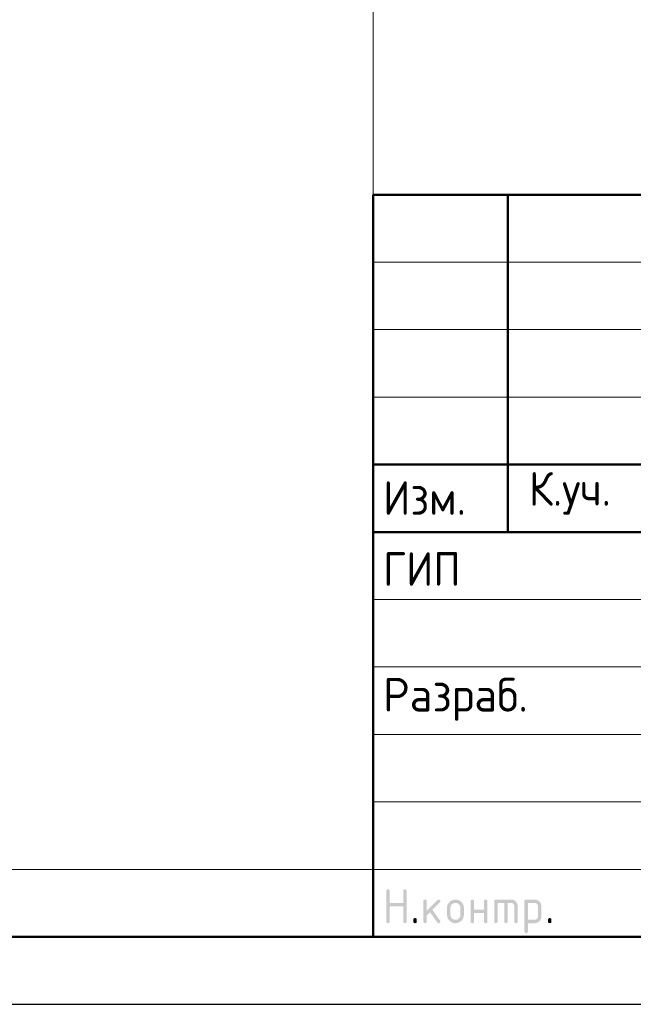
# Model space of a CAD drawing. Header units: millimetres. Extents: x 0 to 42000, y -59 to 29700.
# Tile 6 of 17: x 20379 to 24931, y 0 to 7297. Entities that reach past the tile are written whole.
import ezdxf

# ---------------------------------------------------------------- set-up
doc = ezdxf.new("R2010")
doc.units = ezdxf.units.MM
doc.layers.add('Standard', color=7, linetype='Continuous', lineweight=25)
doc.styles.add('ISOCPEUR', font='txt')

msp = doc.modelspace()

# ---------------------------------------------------------------- hatches: boundary and pattern name
at = {"layer": 'Standard', "linetype": 'Continuous', "lineweight": 25, "transparency": 33554687}
for points in [[(23099.1, 613.8), (23099.1, 838.8), (23099.1, 840.4), (23099.3, 841.7), (23099.5, 843.1), (23099.9, 844.3), (23100.3, 845.4), (23100.8, 846.4), (23101.4, 847.4), (23102.2, 848.2), (23103, 848.9), (23104, 849.5), (23104.9, 850.1), (23106.1, 850.5), (23107.3, 850.9), (23108.7, 851.1), (23110, 851.3), (23111.6, 851.3), (23113.2, 851.3), (23114.5, 851.1), (23115.9, 850.9), (23117.1, 850.5), (23118.3, 850.1), (23119.2, 849.5), (23120.2, 848.9), (23121, 848.2), (23121.8, 847.4), (23122.4, 846.4), (23123, 845.4), (23123.3, 844.3), (23123.7, 843.1), (23123.9, 841.7), (23124.1, 840.4), (23124.1, 838.8), (23124.1, 751.3), (23223.9, 751.3), (23223.9, 838.8), (23223.9, 840.4), (23224, 841.7), (23224.2, 843.1), (23224.6, 844.3), (23225, 845.4), (23225.6, 846.4), (23226.2, 847.4), (23227, 848.2), (23227.8, 848.9), (23228.7, 849.5), (23229.7, 850.1), (23230.9, 850.5), (23232.1, 850.9), (23233.4, 851.1), (23234.8, 851.3), (23236.4, 851.3), (23237.9, 851.3), (23239.3, 851.1), (23240.7, 850.9), (23241.9, 850.5), (23243, 850.1), (23244, 849.5), (23245, 848.9), (23245.8, 848.2), (23246.6, 847.4), (23247.1, 846.4), (23247.7, 845.4), (23248.1, 844.3), (23248.5, 843.1), (23248.7, 841.7), (23248.9, 840.4), (23248.9, 838.8), (23248.9, 613.8), (23248.9, 612.2), (23248.7, 610.9), (23248.5, 609.5), (23248.1, 608.3), (23247.7, 607.1), (23247.1, 606.2), (23246.6, 605.2), (23245.8, 604.4), (23245, 603.6), (23244, 603), (23243, 602.5), (23241.9, 602.1), (23240.7, 601.7), (23239.3, 601.5), (23237.9, 601.3), (23236.4, 601.3), (23234.8, 601.3), (23233.4, 601.5), (23232.1, 601.7), (23230.9, 602.1), (23229.7, 602.5), (23228.7, 603), (23227.8, 603.6), (23227, 604.4), (23226.2, 605.2), (23225.6, 606.2), (23225, 607.1), (23224.6, 608.3), (23224.2, 609.5), (23224, 610.9), (23223.9, 612.2), (23223.9, 613.8), (23223.9, 726.3), (23124.1, 726.3), (23124.1, 613.8), (23124.1, 612.2), (23123.9, 610.9), (23123.7, 609.5), (23123.3, 608.3), (23123, 607.1), (23122.4, 606.2), (23121.8, 605.2), (23121, 604.4), (23120.2, 603.6), (23119.2, 603), (23118.3, 602.5), (23117.1, 602.1), (23115.9, 601.7), (23114.5, 601.5), (23113.2, 601.3), (23111.6, 601.3), (23110, 601.3), (23108.7, 601.5), (23107.3, 601.7), (23106.1, 602.1), (23104.9, 602.5), (23104, 603), (23103, 603.6), (23102.2, 604.4), (23101.4, 605.2), (23100.8, 606.2), (23100.3, 607.1), (23099.9, 608.3), (23099.5, 609.5), (23099.3, 610.9), (23099.1, 612.2)], [(23398.9, 694), (23477.5, 772.6), (23478.4, 773.4), (23479.4, 774.1), (23480.4, 774.8), (23481.5, 775.2), (23482.7, 775.7), (23483.9, 775.9), (23485.1, 776.1), (23486.4, 776.1), (23488, 776.1), (23489.3, 775.9), (23490.7, 775.8), (23491.9, 775.4), (23493.1, 775), (23494, 774.4), (23495, 773.8), (23495.8, 773), (23496.6, 772.2), (23497.1, 771.3), (23497.7, 770.3), (23498.1, 769.1), (23498.5, 767.9), (23498.7, 766.6), (23498.9, 765.2), (23498.9, 763.7), (23498.9, 762.4), (23498.7, 761.3), (23498.4, 760.1), (23498, 759), (23497.5, 757.9), (23496.8, 756.9), (23496.1, 755.9), (23495.1, 754.9), (23440.2, 700.1), (23496.4, 621), (23497.7, 619.3), (23498.3, 617.4), (23498.9, 615.6), (23498.9, 613.6), (23498.9, 612.1), (23498.7, 610.7), (23498.5, 609.4), (23498.1, 608.2), (23497.7, 607), (23497.1, 606.1), (23496.6, 605.1), (23495.8, 604.4), (23495, 603.6), (23494, 603), (23493.1, 602.4), (23491.9, 602.1), (23490.7, 601.7), (23489.3, 601.5), (23488, 601.3), (23486.4, 601.3), (23484.8, 601.3), (23483.3, 601.6), (23481.8, 601.9), (23480.5, 602.6), (23479.2, 603.3), (23478.1, 604.3), (23477, 605.3), (23476, 606.6), (23422.2, 682.1), (23398.9, 658.8), (23398.9, 613.8), (23398.9, 612.2), (23398.7, 610.9), (23398.6, 609.5), (23398.2, 608.3), (23397.8, 607.1), (23397.2, 606.2), (23396.6, 605.2), (23395.8, 604.4), (23395, 603.6), (23394, 603), (23393.1, 602.5), (23391.9, 602.1), (23390.7, 601.7), (23389.4, 601.5), (23388, 601.3), (23386.4, 601.3), (23384.9, 601.3), (23383.5, 601.5), (23382.1, 601.7), (23380.9, 602.1), (23379.8, 602.5), (23378.8, 603), (23377.8, 603.6), (23377, 604.4), (23376.2, 605.2), (23375.7, 606.2), (23375.1, 607.1), (23374.7, 608.3), (23374.3, 609.5), (23374.1, 610.8), (23373.9, 612.2), (23373.9, 613.8), (23373.9, 763.7), (23373.9, 765.2), (23374.1, 766.6), (23374.3, 767.9), (23374.7, 769.1), (23375.1, 770.3), (23375.7, 771.3), (23376.2, 772.2), (23377, 773), (23377.8, 773.8), (23378.8, 774.4), (23379.8, 775), (23380.9, 775.4), (23382.1, 775.8), (23383.5, 775.9), (23384.9, 776.1), (23386.4, 776.1), (23388, 776.1), (23389.4, 775.9), (23390.7, 775.8), (23391.9, 775.4), (23393.1, 775), (23394, 774.4), (23395, 773.8), (23395.8, 773), (23396.6, 772.2), (23397.2, 771.3), (23397.8, 770.3), (23398.2, 769.1), (23398.6, 767.9), (23398.7, 766.6), (23398.9, 765.2), (23398.9, 763.7)], [(23748.7, 676.2), (23748.7, 613.8), (23748.7, 612.2), (23748.5, 610.8), (23748.3, 609.5), (23747.9, 608.3), (23747.5, 607.1), (23746.9, 606.2), (23746.3, 605.2), (23745.5, 604.4), (23744.8, 603.6), (23743.8, 603), (23742.8, 602.5), (23741.6, 602.1), (23740.4, 601.7), (23739.1, 601.5), (23737.7, 601.3), (23736.1, 601.3), (23734.6, 601.3), (23733.2, 601.5), (23731.8, 601.7), (23730.7, 602.1), (23729.5, 602.5), (23728.5, 603), (23727.5, 603.6), (23726.8, 604.4), (23726, 605.2), (23725.4, 606.2), (23724.8, 607.1), (23724.4, 608.3), (23724, 609.5), (23723.8, 610.8), (23723.6, 612.2), (23723.6, 613.8), (23723.6, 763.7), (23723.6, 765.2), (23723.8, 766.6), (23724, 767.9), (23724.4, 769.1), (23724.8, 770.3), (23725.4, 771.3), (23726, 772.2), (23726.8, 773), (23727.5, 773.8), (23728.5, 774.4), (23729.5, 775), (23730.7, 775.4), (23731.8, 775.8), (23733.2, 775.9), (23734.6, 776.1), (23736.1, 776.1), (23737.7, 776.1), (23739.1, 775.9), (23740.4, 775.8), (23741.6, 775.4), (23742.8, 775), (23743.8, 774.4), (23744.8, 773.8), (23745.5, 773), (23746.3, 772.2), (23746.9, 771.3), (23747.5, 770.3), (23747.9, 769.1), (23748.3, 768), (23748.5, 766.6), (23748.7, 765.2), (23748.7, 763.7), (23748.7, 701.2), (23823.3, 701.2), (23823.3, 763.7), (23823.3, 765.2), (23823.5, 766.6), (23823.7, 768), (23824.1, 769.1), (23824.5, 770.3), (23825.1, 771.3), (23825.7, 772.2), (23826.5, 773), (23827.3, 773.8), (23828.2, 774.4), (23829.2, 775), (23830.4, 775.4), (23831.6, 775.8), (23832.9, 775.9), (23834.3, 776.1), (23835.9, 776.1), (23837.4, 776.1), (23838.8, 775.9), (23840.2, 775.8), (23841.3, 775.4), (23842.5, 775), (23843.5, 774.4), (23844.5, 773.8), (23845.3, 773), (23846, 772.2), (23846.6, 771.3), (23847.2, 770.3), (23847.6, 769.1), (23848, 767.9), (23848.2, 766.6), (23848.4, 765.2), (23848.4, 763.7), (23848.4, 613.8), (23848.4, 612.2), (23848.2, 610.8), (23848, 609.5), (23847.6, 608.3), (23847.2, 607.1), (23846.6, 606.2), (23846, 605.2), (23845.3, 604.4), (23844.5, 603.6), (23843.5, 603), (23842.5, 602.5), (23841.3, 602.1), (23840.2, 601.7), (23838.8, 601.5), (23837.4, 601.3), (23835.9, 601.3), (23834.3, 601.3), (23832.9, 601.5), (23831.6, 601.7), (23830.4, 602.1), (23829.2, 602.5), (23828.2, 603), (23827.3, 603.6), (23826.5, 604.4), (23825.7, 605.2), (23825.1, 606.2), (23824.5, 607.1), (23824.1, 608.3), (23823.7, 609.5), (23823.5, 610.8), (23823.3, 612.2), (23823.3, 613.8), (23823.3, 676.2)], [(23911, 776.1), (24023.4, 776.1), (24026, 776.1), (24028.5, 775.9), (24031, 775.7), (24033.4, 775.2), (24035.8, 774.8), (24038.1, 774.1), (24040.4, 773.4), (24042.6, 772.5), (24044.8, 771.6), (24047, 770.5), (24049.1, 769.3), (24051.1, 767.9), (24053.1, 766.6), (24055, 765), (24056.9, 763.4), (24058.8, 761.6), (24060.6, 759.8), (24062.2, 757.8), (24063.8, 755.9), (24065.1, 753.9), (24066.5, 751.9), (24067.6, 749.8), (24068.8, 747.7), (24069.7, 745.4), (24070.6, 743.2), (24071.3, 740.9), (24072, 738.6), (24072.4, 736.2), (24072.9, 733.8), (24073.1, 731.3), (24073.3, 728.8), (24073.3, 726.2), (24073.3, 613.8), (24073.3, 612.2), (24073.1, 610.8), (24072.9, 609.5), (24072.6, 608.3), (24072.2, 607.1), (24071.6, 606.2), (24071, 605.2), (24070.2, 604.4), (24069.4, 603.6), (24068.4, 603), (24067.5, 602.5), (24066.3, 602.1), (24065.1, 601.7), (24063.8, 601.5), (24062.4, 601.3), (24060.8, 601.3), (24059.3, 601.3), (24057.9, 601.5), (24056.5, 601.7), (24055.3, 602.1), (24054.2, 602.5), (24053.2, 603), (24052.2, 603.6), (24051.4, 604.4), (24050.6, 605.2), (24050.1, 606.2), (24049.5, 607.1), (24049.1, 608.3), (24048.7, 609.5), (24048.5, 610.8), (24048.3, 612.2), (24048.3, 613.8), (24048.3, 726.1), (24048.3, 728.8), (24047.8, 731.2), (24047.4, 733.7), (24046.5, 735.9), (24045.6, 738.1), (24044.3, 740.1), (24042.9, 742.1), (24041.1, 743.9), (24039.3, 745.7), (24037.3, 747.1), (24035.3, 748.4), (24033.1, 749.3), (24030.9, 750.2), (24028.4, 750.7), (24026, 751.1), (24023.4, 751.1), (23998.4, 751.1), (23998.4, 613.8), (23998.4, 612.2), (23998.2, 610.8), (23998, 609.5), (23997.7, 608.3), (23997.3, 607.1), (23996.7, 606.2), (23996.1, 605.2), (23995.3, 604.4), (23994.5, 603.6), (23993.5, 603), (23992.6, 602.5), (23991.4, 602.1), (23990.2, 601.7), (23988.8, 601.5), (23987.5, 601.3), (23985.9, 601.3), (23984.3, 601.3), (23983, 601.5), (23981.6, 601.7), (23980.4, 602.1), (23979.3, 602.5), (23978.3, 603), (23977.3, 603.6), (23976.5, 604.4), (23975.7, 605.2), (23975.2, 606.2), (23974.6, 607.1), (23974.2, 608.3), (23973.8, 609.5), (23973.6, 610.8), (23973.4, 612.2), (23973.4, 613.8), (23973.4, 751.1), (23923.5, 751.1), (23923.5, 613.8), (23923.5, 612.2), (23923.3, 610.8), (23923.1, 609.5), (23922.7, 608.3), (23922.4, 607.1), (23921.8, 606.2), (23921.2, 605.2), (23920.4, 604.4), (23919.6, 603.6), (23918.6, 603), (23917.7, 602.5), (23916.5, 602.1), (23915.3, 601.7), (23913.9, 601.5), (23912.6, 601.3), (23911, 601.3), (23909.4, 601.3), (23908.1, 601.5), (23906.7, 601.7), (23905.5, 602.1), (23904.4, 602.5), (23903.4, 603), (23902.4, 603.6), (23901.6, 604.4), (23900.8, 605.2), (23900.2, 606.2), (23899.7, 607.1), (23899.3, 608.3), (23898.9, 609.5), (23898.7, 610.8), (23898.5, 612.2), (23898.5, 613.8), (23898.5, 763.7), (23898.5, 765.2), (23898.7, 766.6), (23898.9, 767.9), (23899.3, 769.1), (23899.6, 770.3), (23900.2, 771.3), (23900.8, 772.2), (23901.6, 773), (23902.4, 773.8), (23903.4, 774.4), (23904.3, 775), (23905.5, 775.4), (23906.7, 775.8), (23908, 775.9), (23909.4, 776.1)], [(23299, 626.3), (23299, 627.9), (23299.2, 629.3), (23299.4, 630.6), (23299.8, 631.8), (23300.2, 633), (23300.8, 634), (23301.3, 634.9), (23302.1, 635.7), (23302.9, 636.5), (23303.9, 637.1), (23304.9, 637.7), (23306, 638.1), (23307.2, 638.5), (23308.6, 638.7), (23309.9, 638.9), (23311.5, 638.9), (23313.1, 638.9), (23314.5, 638.7), (23315.8, 638.5), (23317, 638.1), (23318.2, 637.7), (23319.1, 637.1), (23320.1, 636.5), (23320.9, 635.7), (23321.7, 634.9), (23322.3, 634), (23322.9, 633), (23323.3, 631.8), (23323.6, 630.6), (23323.8, 629.3), (23324, 627.9), (23324, 626.3), (23324, 613.8), (23324, 612.2), (23323.8, 610.9), (23323.6, 609.5), (23323.3, 608.3), (23322.9, 607.2), (23322.3, 606.2), (23321.7, 605.2), (23320.9, 604.4), (23320.1, 603.6), (23319.1, 603), (23318.2, 602.5), (23317, 602.1), (23315.8, 601.7), (23314.5, 601.5), (23313.1, 601.3), (23311.5, 601.3), (23309.9, 601.3), (23308.6, 601.5), (23307.2, 601.7), (23306, 602.1), (23304.9, 602.5), (23303.9, 603), (23302.9, 603.6), (23302.1, 604.4), (23301.3, 605.2), (23300.8, 606.2), (23300.2, 607.2), (23299.8, 608.3), (23299.4, 609.5), (23299.2, 610.9), (23299, 612.2), (23299, 613.8)], [(24298.3, 626.3), (24298.3, 627.9), (24298.5, 629.3), (24298.7, 630.6), (24299.1, 631.8), (24299.5, 633), (24300.1, 634), (24300.6, 634.9), (24301.4, 635.7), (24302.2, 636.5), (24303.2, 637.1), (24304.2, 637.7), (24305.3, 638.1), (24306.5, 638.5), (24307.9, 638.7), (24309.3, 638.9), (24310.8, 638.9), (24312.4, 638.9), (24313.8, 638.7), (24315.1, 638.5), (24316.3, 638.1), (24317.5, 637.7), (24318.5, 637.1), (24319.4, 636.5), (24320.2, 635.7), (24321, 634.9), (24321.6, 634), (24322.2, 633), (24322.6, 631.8), (24323, 630.6), (24323.2, 629.3), (24323.3, 627.9), (24323.3, 626.3), (24323.3, 613.8), (24323.3, 612.2), (24323.2, 610.9), (24323, 609.5), (24322.6, 608.3), (24322.2, 607.2), (24321.6, 606.2), (24321, 605.2), (24320.2, 604.4), (24319.4, 603.6), (24318.5, 603), (24317.5, 602.5), (24316.3, 602.1), (24315.1, 601.7), (24313.8, 601.5), (24312.4, 601.3), (24310.8, 601.3), (24309.3, 601.3), (24307.9, 601.5), (24306.5, 601.7), (24305.3, 602.1), (24304.2, 602.5), (24303.2, 603), (24302.2, 603.6), (24301.4, 604.4), (24300.6, 605.2), (24300.1, 606.2), (24299.5, 607.2), (24299.1, 608.3), (24298.7, 609.5), (24298.5, 610.9), (24298.3, 612.2), (24298.3, 613.8)]]:
    msp.add_hatch(color=7, dxfattribs=at).paths.add_polyline_path(points, flags=16)
h = msp.add_hatch(color=7, dxfattribs=at)
h.paths.add_polyline_path([(23548.8, 663.7), (23548.8, 713.7), (23548.8, 716.9), (23549, 720.1), (23549.3, 723.2), (23549.9, 726.2), (23550.5, 729.2), (23551.3, 732.1), (23552.2, 734.9), (23553.3, 737.7), (23554.5, 740.5), (23555.9, 743.1), (23557.3, 745.8), (23559, 748.3), (23560.7, 750.8), (23562.7, 753.2), (23564.7, 755.6), (23567, 757.9), (23569.3, 760.2), (23571.7, 762.2), (23574.1, 764.2), (23576.6, 765.9), (23579.1, 767.6), (23581.8, 769), (23584.4, 770.4), (23587.2, 771.6), (23589.9, 772.7), (23592.8, 773.6), (23595.7, 774.4), (23598.7, 775), (23601.7, 775.6), (23604.8, 775.9), (23607.9, 776.1), (23611.1, 776.1), (23614.4, 776.1), (23617.6, 775.9), (23620.7, 775.6), (23623.8, 775), (23626.8, 774.5), (23629.7, 773.6), (23632.6, 772.8), (23635.4, 771.6), (23638.1, 770.5), (23640.8, 769.1), (23643.4, 767.7), (23645.9, 766), (23648.4, 764.3), (23650.8, 762.3), (23653.2, 760.3), (23655.5, 758.1), (23657.7, 755.8), (23659.7, 753.4), (23661.7, 751), (23663.4, 748.5), (23665.1, 746), (23666.5, 743.4), (23667.9, 740.7), (23669, 737.9), (23670.1, 735.2), (23671, 732.3), (23671.8, 729.4), (23672.4, 726.3), (23673, 723.3), (23673.2, 720.1), (23673.5, 717), (23673.5, 713.7), (23673.5, 663.7), (23673.5, 660.5), (23673.2, 657.4), (23673, 654.2), (23672.4, 651.2), (23671.8, 648.2), (23671, 645.4), (23670.1, 642.5), (23669, 639.7), (23667.8, 637), (23666.4, 634.3), (23665, 631.7), (23663.3, 629.2), (23661.6, 626.6), (23659.6, 624.2), (23657.6, 621.8), (23655.3, 619.5), (23653, 617.3), (23650.6, 615.3), (23648.2, 613.3), (23645.7, 611.6), (23643.2, 609.9), (23640.5, 608.4), (23637.9, 607), (23635.1, 605.9), (23632.4, 604.7), (23629.5, 603.9), (23626.6, 603), (23623.6, 602.4), (23620.6, 601.9), (23617.5, 601.6), (23614.4, 601.3), (23611.1, 601.3), (23607.9, 601.3), (23604.8, 601.6), (23601.7, 601.9), (23598.7, 602.4), (23595.7, 603), (23592.8, 603.9), (23589.9, 604.7), (23587.2, 605.9), (23584.4, 607), (23581.8, 608.4), (23579.1, 609.9), (23576.6, 611.6), (23574.1, 613.3), (23571.7, 615.3), (23569.3, 617.3), (23567, 619.5), (23564.7, 621.8), (23562.7, 624.2), (23560.7, 626.6), (23559, 629.2), (23557.3, 631.7), (23555.9, 634.3), (23554.5, 637), (23553.3, 639.7), (23552.2, 642.5), (23551.3, 645.4), (23550.5, 648.2), (23549.9, 651.2), (23549.3, 654.2), (23549, 657.4), (23548.8, 660.5)], flags=16)
h.paths.add_polyline_path([(23648.5, 663.8), (23648.5, 713.8), (23648.5, 717.7), (23647.8, 721.3), (23647.1, 724.9), (23645.7, 728.2), (23644.4, 731.5), (23642.3, 734.5), (23640.3, 737.6), (23637.5, 740.3), (23634.8, 743.1), (23631.8, 745.1), (23628.8, 747.2), (23625.5, 748.5), (23622.2, 749.9), (23618.6, 750.6), (23615, 751.3), (23611.1, 751.3), (23607.3, 751.3), (23603.7, 750.6), (23600.1, 749.9), (23596.8, 748.5), (23593.5, 747.2), (23590.5, 745.1), (23587.5, 743.1), (23584.7, 740.3), (23582, 737.6), (23580, 734.5), (23577.9, 731.5), (23576.5, 728.2), (23575.2, 724.9), (23574.5, 721.3), (23573.8, 717.7), (23573.8, 713.8), (23573.8, 663.8), (23573.8, 659.9), (23574.5, 656.3), (23575.2, 652.6), (23576.5, 649.3), (23577.9, 646), (23579.9, 643), (23581.9, 639.9), (23584.6, 637.2), (23587.4, 634.5), (23590.4, 632.5), (23593.4, 630.4), (23596.7, 629.1), (23600, 627.7), (23603.6, 627), (23607.2, 626.3), (23611.1, 626.3), (23615, 626.3), (23618.6, 627), (23622.2, 627.7), (23625.5, 629.1), (23628.8, 630.4), (23631.8, 632.5), (23634.8, 634.6), (23637.5, 637.3), (23640.3, 640.1), (23642.3, 643.1), (23644.4, 646.1), (23645.7, 649.4), (23647.1, 652.7), (23647.8, 656.3), (23648.5, 659.9)])
h = msp.add_hatch(color=7, dxfattribs=at)
h.paths.add_polyline_path([(24123.4, 763.7), (24123.4, 765.2), (24123.6, 766.6), (24123.8, 768), (24124.2, 769.1), (24124.6, 770.3), (24125.2, 771.3), (24125.8, 772.2), (24126.6, 773), (24127.3, 773.8), (24128.3, 774.4), (24129.3, 775), (24130.5, 775.4), (24131.6, 775.8), (24133, 775.9), (24134.4, 776.1), (24135.9, 776.1), (24198.3, 776.1), (24200.9, 776.1), (24203.4, 775.9), (24206, 775.7), (24208.4, 775.2), (24210.8, 774.8), (24213.1, 774.1), (24215.4, 773.4), (24217.7, 772.5), (24219.9, 771.6), (24222, 770.5), (24224.1, 769.4), (24226.1, 768), (24228.1, 766.7), (24230, 765.1), (24231.9, 763.5), (24233.7, 761.7), (24235.5, 759.9), (24237.1, 757.9), (24238.7, 756), (24240.1, 754), (24241.4, 752), (24242.6, 749.9), (24243.7, 747.8), (24244.6, 745.6), (24245.5, 743.3), (24246.2, 741), (24246.8, 738.7), (24247.3, 736.3), (24247.7, 733.9), (24248, 731.3), (24248.2, 728.8), (24248.2, 726.2), (24248.2, 651.2), (24248.2, 648.6), (24248, 646.1), (24247.7, 643.6), (24247.3, 641.2), (24246.8, 638.8), (24246.2, 636.5), (24245.5, 634.2), (24244.6, 632), (24243.7, 629.8), (24242.6, 627.7), (24241.4, 625.6), (24240.1, 623.5), (24238.7, 621.5), (24237.1, 619.6), (24235.6, 617.7), (24233.8, 615.9), (24232, 614), (24230, 612.4), (24228.1, 610.8), (24226.1, 609.5), (24224.1, 608.1), (24222, 607), (24219.9, 605.8), (24217.7, 604.9), (24215.5, 604), (24213.1, 603.3), (24210.8, 602.7), (24208.4, 602.2), (24206, 601.7), (24203.5, 601.5), (24201, 601.3), (24198.3, 601.3), (24148.5, 601.3), (24148.5, 538.9), (24148.5, 537.3), (24148.3, 535.9), (24148.1, 534.6), (24147.7, 533.4), (24147.3, 532.2), (24146.7, 531.3), (24146.1, 530.3), (24145.4, 529.5), (24144.6, 528.7), (24143.6, 528.1), (24142.6, 527.6), (24141.4, 527.2), (24140.3, 526.8), (24138.9, 526.6), (24137.5, 526.4), (24136, 526.4), (24134.4, 526.4), (24133, 526.6), (24131.6, 526.8), (24130.5, 527.2), (24129.3, 527.6), (24128.3, 528.1), (24127.3, 528.7), (24126.6, 529.5), (24125.8, 530.3), (24125.2, 531.3), (24124.6, 532.2), (24124.2, 533.4), (24123.8, 534.6), (24123.6, 535.9), (24123.4, 537.3), (24123.4, 538.9)], flags=16)
h.paths.add_polyline_path([(24148.5, 751.1), (24148.5, 626.3), (24198.3, 626.3), (24200.9, 626.3), (24203.3, 626.8), (24205.7, 627.2), (24207.9, 628.2), (24210.1, 629.1), (24212.1, 630.4), (24214.1, 631.8), (24215.9, 633.6), (24217.7, 635.4), (24219.1, 637.4), (24220.4, 639.5), (24221.3, 641.7), (24222.3, 643.9), (24222.7, 646.3), (24223.2, 648.7), (24223.2, 651.3), (24223.2, 726.1), (24223.2, 728.8), (24222.7, 731.2), (24222.3, 733.7), (24221.4, 735.9), (24220.5, 738.1), (24219.1, 740.1), (24217.8, 742.1), (24216, 743.9), (24214.2, 745.7), (24212.2, 747.1), (24210.2, 748.4), (24208, 749.3), (24205.8, 750.2), (24203.3, 750.7), (24200.9, 751.1), (24198.3, 751.1)])

# ---------------------------------------------------------------- linework, layer by layer
at = {"layer": 'Standard', "color": 7, "linetype": 'Continuous', "lineweight": 50, "transparency": 33554687}
for p, q in [((23000, 500), (23000, 6000)), ((23000, 6000), (41500, 6000)), ((24000, 3500), (24000, 6000)), ((23000, 4000), (29500, 4000)), ((23000, 4000), (29500, 4000)), ((23000, 3500), (29500, 3500)), ((23000, 3500), (29500, 3500))]:
    msp.add_line(p, q, dxfattribs=at)
at = {"layer": 'Standard', "color": 7, "linetype": 'Continuous', "lineweight": 13, "transparency": 33554687}
for p, q in [((23000, 5500), (29500, 5500)), ((23000, 5000), (29500, 5000)), ((23000, 4500), (29500, 4500)), ((23000, 3000), (29500, 3000)), ((23000, 2500), (29500, 2500)), ((23000, 2500), (29500, 2500)), ((23000, 2000), (29500, 2000)), ((23000, 2000), (29500, 2000)), ((23000, 1500), (29500, 1500)), ((23000, 1000), (29500, 1000))]:
    msp.add_line(p, q, dxfattribs=at)
at = {"layer": 'Standard', "color": 7, "linetype": 'Continuous', "lineweight": 25, "transparency": 33554687}
msp.add_line((23000, 500), (41500, 500), dxfattribs=at)
msp.add_line((23000, 500), (41500, 500), dxfattribs=at)
msp.add_line((23000, 500), (41500, 500), dxfattribs=at)
msp.add_lwpolyline([(0, 0), (42000, 0), (42000, 29700), (0, 29700), (0, 0)], close=True, dxfattribs=at)
at = {"layer": 'Standard', "color": 7, "linetype": 'Continuous', "lineweight": 50, "transparency": 33554687}
msp.add_lwpolyline([(2000, 29200), (41500, 29200), (41500, 500), (2000, 500), (2000, 29200)], close=True, dxfattribs=at)
at = {"layer": 'Standard', "color": 7, "linetype": 'Continuous', "lineweight": 13, "transparency": 33554687}
msp.add_lwpolyline([(23000, 29200), (2000, 29200), (2000, 1000), (23000, 1000), (23000, 29200)], dxfattribs=at)
at = {"layer": 'Standard', "color": 7, "linetype": 'Continuous', "lineweight": 25, "transparency": 33554687}
msp.add_lwpolyline([(41500, 6000), (23000, 6000), (23000, 500), (41500, 500), (41500, 6000)], dxfattribs=at)

# ---------------------------------------------------------------- texts
at = {"layer": 'Standard', "color": 7, "linetype": 'Continuous', "lineweight": 25, "transparency": 33554687, "char_height": 250, "attachment_point": 7, "style": 'ISOCPEUR'}
for s, insert, width in [('\\W0.93;Изм.', (23074, 3627.5), 752.883), ('\\W0.93;К.уч.', (24156, 3627.5), 816.012), ('\\W0.92;ГИП', (23074, 3101.3), 689.604), ('\\W0.96;Разраб.', (23074, 2101.3), 1306.549)]:
    msp.add_mtext(s, dxfattribs=dict(at, insert=insert, width=width))

doc.saveas('drawing.dxf')
